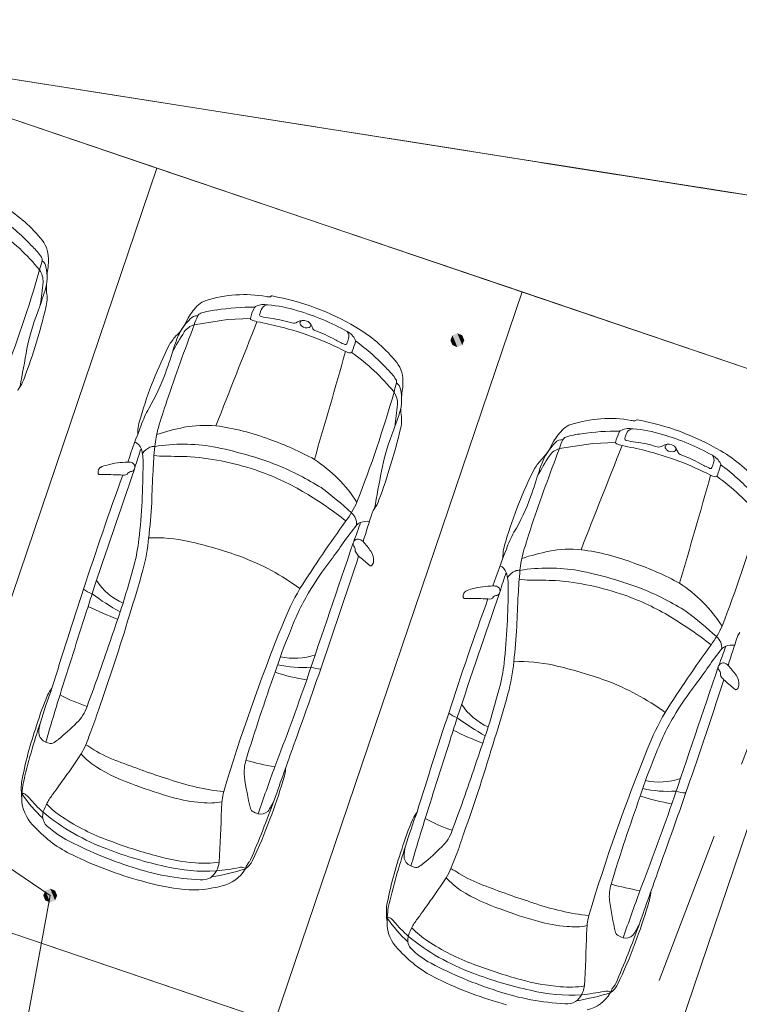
# Model space of a CAD drawing. Header units: metres. Extents: x 6541766 to 6542290, y 5894743 to 5895338.
# Tile 71 of 78: x 6541972.91 to 6541977.58, y 5895272.74 to 5895279.13. Entities that reach past the tile are written whole.
import ezdxf

# ---------------------------------------------------------------- set-up
doc = ezdxf.new("R2010")
doc.units = ezdxf.units.M
for name, pattern in [('0.5_0.5', [1, 0.5, -0.5]), ('1.0_0.5', [1.5, 1, -0.5]), ('1.5_0.5', [2, 1.5, -0.5]), ('DASHED', [0.75, 0.5, -0.25]), ('egkk-500', [2, 1.5, -0.5]), ('egug-500', [1, 0.5, -0.5])]:
    doc.linetypes.add(name, pattern=pattern)
for name, color, linetype in [('217-kontur klasyfikacyjny', 7, 'Continuous'), ('218-kontur użytku gruntowego', 7, 'Continuous'), ('219-działka ewidencyjna', 7, 'Continuous'), ('jezdnia', 7, 'Continuous'), ('zadrzewienie  zakrzewienie', 7, 'Continuous')]:
    doc.layers.add(name, color=color, linetype=linetype)
for name, color, linetype, lineweight in [('A-OZNACZENIA', 7, 'Continuous', 15), ('A-PZT', 4, 'Continuous', 9), ('IE - podklad', 8, 'Continuous', 9)]:
    doc.layers.add(name, color=color, linetype=linetype, lineweight=lineweight)

# ---------------------------------------------------------------- blocks, each defined once
blk = doc.blocks.new('blok - podklad szary rfqfqw')
at = {"color": 8, "linetype": 'ByBlock', "lineweight": 9}
for p, q in [((6541974.2605, 5895277.1836), (6541974.4084, 5895277.1909)), ((6541974.0444, 5895277.1505), (6541974.2605, 5895277.1836)), ((6541976.4119, 5895276.3475), (6541976.628, 5895276.3806)), ((6541976.628, 5895276.3806), (6541976.7759, 5895276.388))]:
    blk.add_line(p, q, dxfattribs=at)
for centre, radius, start, end in [((6541972.3084, 5895277.0987), 0.9599, 39.74002, 59.71982), ((6541971.957, 5895276.6985), 1.4123, 42.60731, 53.77502), ((6541971.9776, 5895276.6434), 1.369, 39.03669, 54.86273), ((6541972.8988, 5895277.5773), 0.2001, 0.47638, 42.42489), ((6541972.795, 5895277.4266), 0.3042, 31.97924, 48.52548), ((6541973.0312, 5895277.5722), 0.0269, 345.46128, 35.41116), ((6541972.7095, 5895277.5724), 0.3895, 352.90606, 0.96626), ((6541968.6468, 5895278.7308), 4.5618, 344.41941, 345.19858), ((6541973.026, 5895277.5184), 0.0565, 6.56544, 56.41618), ((6541972.814, 5895277.4576), 0.2764, 342.17561, 14.09079), ((6541973.5711, 5895277.4423), 0.4822, 170.21349, 176.31256), ((6541965.0468, 5895279.801), 8.3171, 338.78882, 343.97899), ((6541972.9339, 5895277.4324), 0.1297, 356.9947, 34.35047), ((6541969.1796, 5895277.8234), 3.9041, 352.00469, 354.15219), ((6541973.3508, 5895277.3877), 0.2652, 174.43295, 186.0042), ((6541969.6466, 5895278.4838), 3.6058, 339.62234, 342.05725), ((6541972.8589, 5895277.3238), 0.2309, 344.25993, 9.01435), ((6541974.3675, 5895276.5397), 0.806, 79.80576, 107.93425), ((6541974.5434, 5895277.5159), 0.1859, 259.70499, 266.69007), ((6541974.5314, 5895277.3447), 0.0144, 274.97663, 317.74613), ((6541974.5476, 5895277.3288), 0.00831, 80.0944, 131.64394), ((6541974.2553, 5895275.7179), 1.6455, 59.48385, 79.71641), ((6541969.3996, 5895278.1337), 3.7836, 339.46407, 346.66659), ((6541974.3655, 5895276.9827), 0.4182, 134.78774, 149.36891), ((6541974.1542, 5895277.1873), 0.1242, 106.31028, 132.08343), ((6541974.4239, 5895275.7237), 1.5405, 89.50703, 98.84838), ((6541974.6664, 5895277.1363), 0.2638, 152.90406, 168.03996), ((6541974.4617, 5895277.2409), 0.0338, 117.74854, 152.77186), ((6541974.4958, 5895277.1576), 0.1238, 77.97471, 113.74442), ((6541974.5793, 5895277.1975), 0.1125, 147.91706, 171.27031), ((6541974.5209, 5895277.2361), 0.0425, 88.99579, 150.18463), ((6541974.4561, 5895276.4325), 0.8487, 72.41689, 85.57581), ((6541974.3631, 5895276.7174), 1.4306, 159.07834, 168.8723), ((6541972.8243, 5895277.7954), 1.3248, 330.11566, 333.08915), ((6541974.059, 5895277.1555), 0.0527, 81.86003, 140.53449), ((6541974.363, 5895277.06), 0.3313, 153.52485, 164.14839), ((6541974.0991, 5895277.1899), 0.0372, 110.4707, 151.41505), ((6541974.2214, 5895276.8323), 0.4151, 94.75597, 109.01206), ((6541974.4171, 5895277.1898), 0.0088, 172.76704, 254.01963), ((6541974.4788, 5895277.2135), 0.0108, 174.49739, 263.72439), ((6541974.6744, 5895278.1793), 0.9961, 258.60685, 262.08905), ((6541974.4525, 5895276.4733), 0.7243, 71.89777, 83.27164), ((6541974.2835, 5895275.7562), 1.546, 60.87977, 73.89084), ((6541986.7255, 5895272.2977), 13.578, 159.05907, 161.27545), ((6541973.6831, 5895277.3277), 0.348, 315.73634, 326.42545), ((6541974.2965, 5895276.9081), 0.3954, 134.71677, 152.01673), ((6541974.0765, 5895277.0368), 0.1182, 105.76462, 145.2232), ((6542312.8434, 5895143.1869), 363.952, 158.399375, 158.513649), ((6541974.5634, 5895277.6016), 0.4458, 250.52175, 255.38123), ((6541972.9455, 5895269.9182), 7.4067, 77.08414, 78.27314), ((6541974.1222, 5895275.2304), 1.9662, 62.67295, 75.9051), ((6541974.6887, 5895277.2038), 0.0435, 255.04165, 305.55766), ((6541974.7488, 5895277.1157), 0.0632, 67.53453, 123.40724), ((6541974.7492, 5895277.1591), 0.02, 100.28788, 174.01906), ((6541974.7607, 5895277.1664), 0.0319, 189.56076, 232.01898), ((6541974.7729, 5895277.1816), 0.0514, 231.6454, 287.77938), ((6541974.7591, 5895277.1281), 0.048, 27.52786, 73.16338), ((6541974.7836, 5895277.1483), 0.0164, 287.7624, 27.75354), ((6541974.651, 5895277.0669), 0.1722, 21.69566, 28.97128), ((6541974.8397, 5895277.1402), 0.0303, 198.60575, 245.04043), ((6541974.6068, 5895276.3066), 0.9599, 39.74002, 59.71982), ((6541974.232, 5895276.8037), 0.411, 136.8307, 147.97407), ((6541975.4213, 5895276.1764), 1.7146, 147.24121, 152.34762), ((6541974.7059, 5895276.7446), 0.8349, 155.2904, 161.44166), ((6541974.5114, 5895276.2446), 0.9237, 61.24927, 70.02834), ((6541974.9806, 5895277.001), 0.1194, 25.86571, 62.39629), ((6541974.9997, 5895277.0763), 0.0473, 340.92986, 40.16325), ((6541976.2397, 5895275.8161), 2.6466, 152.90426, 163.87467), ((6541969.4052, 5895278.3866), 4.7145, 340.81001, 343.02646), ((6541975.3187, 5895277.7013), 0.7418, 240.70025, 246.2738), ((6541975.0239, 5895277.0311), 0.00955, 247.91697, 337.56255), ((6541974.8663, 5895277.1049), 0.1835, 335.03809, 346.1035), ((6541980.6943, 5895275.1344), 5.9201, 161.21938, 161.84487), ((6541975.0739, 5895277.0451), 0.0162, 342.94905, 29.60093), ((6541974.2555, 5895275.9064), 1.4123, 42.60731, 53.77502), ((6541988.974, 5895273.9691), 16.2977, 169.30565, 170.17468), ((6541917.1581, 5895293.2895), 60.1219, 343.56261, 344.257182), ((6541975.0632, 5895277.0488), 0.0812, 241.7979, 263.99463), ((6541975.0558, 5895276.9814), 0.0134, 265.40197, 349.93896), ((6541974.276, 5895275.8513), 1.369, 39.03669, 54.86273), ((6541975.1972, 5895276.7852), 0.2001, 0.47638, 42.42489), ((6541972.4847, 5895277.346), 1.4644, 329.7245, 339.65808), ((6541975.0935, 5895276.6345), 0.3042, 31.97924, 48.52548), ((6541972.9915, 5895276.6859), 0.0996, 139.79773, 157.51278), ((6541972.7411, 5895276.87), 0.2115, 325.49266, 342.48357), ((6541970.9452, 5895277.9387), 4.5618, 344.41941, 345.19858), ((6541975.3296, 5895276.7801), 0.0269, 345.46128, 35.41116), ((6541975.3244, 5895276.7263), 0.0565, 6.56544, 56.41618), ((6541975.0079, 5895276.7803), 0.3895, 352.90606, 0.96626), ((6541967.3453, 5895279.0089), 8.3171, 338.78882, 343.97899), ((6541975.2323, 5895276.6403), 0.1297, 356.9947, 34.35047), ((6541975.1125, 5895276.6655), 0.2764, 342.17561, 14.09079), ((6541975.8695, 5895276.6502), 0.4822, 170.21349, 176.31256), ((6541979.1739, 5895274.8804), 5.597, 161.4995, 163.40944), ((6541971.4781, 5895277.0313), 3.9041, 352.00469, 354.15219), ((6541975.6493, 5895276.5956), 0.2652, 174.43295, 186.0042), ((6541974.329, 5895276.2803), 0.6657, 150.54411, 160.86388), ((6541971.9451, 5895277.6917), 3.6058, 339.62234, 342.05725), ((6541975.1574, 5895276.5317), 0.2309, 344.25993, 9.01435), ((6541979.2874, 5895274.3198), 5.9971, 158.6971, 161.12013), ((6541973.9675, 5895276.4475), 0.2895, 159.01072, 181.23986), ((6541974.1151, 5895275.7553), 0.743, 84.65373, 100.58975), ((6541973.9836, 5895274.9764), 1.5319, 68.97699, 82.47028), ((6541976.5217, 5895276.3843), 0.1242, 106.31028, 132.08343), ((6541976.735, 5895275.7367), 0.806, 79.80576, 107.93425), ((6541976.9109, 5895276.7129), 0.1859, 259.70499, 266.69007), ((6541976.8989, 5895276.5417), 0.0144, 274.97663, 317.74613), ((6541976.9151, 5895276.5258), 0.00831, 80.0944, 131.64394), ((6541976.6228, 5895274.9149), 1.6455, 59.48385, 79.71641), ((6541974.5101, 5895276.2908), 0.7249, 164.98927, 174.42739), ((6541974.3299, 5895274.8007), 1.7212, 101.77918, 107.9165), ((6541971.698, 5895277.3416), 3.7836, 339.46407, 346.66659), ((6541976.6615, 5895275.9253), 1.4306, 159.07834, 168.8723), ((6541976.7331, 5895276.1797), 0.4182, 134.78774, 149.36891), ((6541976.5889, 5895276.0293), 0.4151, 94.75597, 109.01206), ((6541976.7915, 5895274.9208), 1.5405, 89.50703, 98.84838), ((6541977.034, 5895276.3333), 0.2638, 152.90406, 168.03996), ((6541976.8293, 5895276.438), 0.0338, 117.74854, 152.77186), ((6541976.8633, 5895276.3546), 0.1238, 77.97471, 113.74442), ((6541976.9468, 5895276.3945), 0.1125, 147.91706, 171.27031), ((6541976.8884, 5895276.4331), 0.0425, 88.99579, 150.18463), ((6541976.8237, 5895275.6295), 0.8487, 72.41689, 85.57581), ((6541976.6511, 5895274.9533), 1.546, 60.87977, 73.89084), ((6541973.6167, 5895276.3106), 0.0912, 24.16037, 62.10183), ((6541973.7826, 5895276.2897), 0.0718, 85.22645, 111.48359), ((6541976.2477, 5895276.1026), 2.4727, 173.99788, 177.68385), ((6541973.9726, 5895275.2318), 1.1442, 80.26424, 99.25275), ((6541973.9676, 5895274.7509), 1.7494, 60.73325, 71.13871), ((6541976.6641, 5895276.1051), 0.3954, 134.71677, 152.01673), ((6541975.1919, 5895276.9924), 1.3248, 330.11566, 333.08915), ((6541976.4266, 5895276.3526), 0.0527, 81.86003, 140.53449), ((6541976.7306, 5895276.257), 0.3313, 153.52485, 164.14839), ((6541976.4667, 5895276.3869), 0.0372, 110.4707, 151.41505), ((6542315.211, 5895142.3839), 363.952, 158.399375, 158.513649), ((6541976.7847, 5895276.3869), 0.0088, 172.76704, 254.01963), ((6541976.9309, 5895276.7987), 0.4458, 250.52175, 255.38123), ((6541975.313, 5895269.1153), 7.4067, 77.08414, 78.27314), ((6541976.8464, 5895276.4106), 0.0108, 174.49739, 263.72439), ((6541977.042, 5895277.3763), 0.9961, 258.60685, 262.08905), ((6541976.82, 5895275.6703), 0.7243, 71.89777, 83.27164), ((6541977.0563, 5895276.4009), 0.0435, 255.04165, 305.55766), ((6541977.1164, 5895276.3127), 0.0632, 67.53453, 123.40724), ((6541977.1167, 5895276.3561), 0.02, 100.28788, 174.01906), ((6541977.1266, 5895276.3252), 0.048, 27.52786, 73.16338), ((6541975.3603, 5895275.7375), 1.769, 159.8141, 164.03209), ((6541973.4127, 5895276.2632), 0.2995, 357.74661, 16.42663), ((6541973.809, 5895276.2445), 0.1237, 115.18512, 145.04421), ((6541973.8494, 5895276.6919), 0.394, 260.33764, 270.44027), ((6541973.6883, 5895261.5069), 14.7919, 88.71758, 89.36434), ((6541973.6976, 5895273.9429), 2.4617, 68.8879, 79.02974), ((6541989.093, 5895271.4947), 13.578, 159.05907, 161.27545), ((6541977.7888, 5895275.3734), 1.7146, 147.24121, 152.34762), ((6541976.0506, 5895276.5248), 0.348, 315.73634, 326.42545), ((6541976.444, 5895276.2338), 0.1182, 105.76462, 145.2232), ((6541976.4897, 5895274.4275), 1.9662, 62.67295, 75.9051), ((6541977.1283, 5895276.3635), 0.0319, 189.56076, 232.01898), ((6541977.1405, 5895276.3786), 0.0514, 231.6454, 287.77938), ((6541977.1512, 5895276.3453), 0.0164, 287.7624, 27.75354), ((6541977.0185, 5895276.2639), 0.1722, 21.69566, 28.97128), ((6541977.2072, 5895276.3373), 0.0303, 198.60575, 245.04043), ((6541976.879, 5895275.4416), 0.9237, 61.24927, 70.02834), ((6541977.3481, 5895276.1981), 0.1194, 25.86571, 62.39629), ((6541977.3672, 5895276.2733), 0.0473, 340.92986, 40.16325), ((6541976.9744, 5895275.5036), 0.9599, 39.74002, 59.71982), ((6541973.4973, 5895276.1202), 0.1219, 98.83084, 119.81536), ((6541973.5921, 5895275.8459), 0.4108, 96.32248, 106.04398), ((6541973.6353, 5895275.664), 0.5968, 92.14374, 98.52193), ((6541973.6159, 5895276.1894), 0.0711, 67.48119, 92.3639), ((6541973.6286, 5895276.2275), 0.0312, 334.53233, 62.10086), ((6541969.3341, 5895276.2408), 4.3778, 353.69075, 0.14003), ((6541973.8732, 5895274.5058), 1.7952, 70.66658, 85.33197), ((6541973.9013, 5895274.561), 1.812, 57.80073, 67.85565), ((6541974.3169, 5895275.497), 0.9297, 32.7369, 57.03369), ((6541976.5996, 5895276.0007), 0.411, 136.8307, 147.97407), ((6541977.0734, 5895275.9416), 0.8349, 155.2904, 161.44166), ((6541977.6863, 5895276.8984), 0.7418, 240.70025, 246.2738), ((6541977.2339, 5895276.3019), 0.1835, 335.03809, 346.1035), ((6541983.0618, 5895274.3314), 5.9201, 161.21938, 161.84487), ((6541977.4414, 5895276.2421), 0.0162, 342.94905, 29.60093), ((6541976.623, 5895275.1034), 1.4123, 42.60731, 53.77502), ((6541996.2261, 5895267.9764), 24.0839, 160.09607, 161.95802), ((6542027.3455, 5895257.4656), 56.8682, 160.75051, 161.61062), ((6541973.4627, 5895276.1937), 0.0425, 162.46603, 191.70985), ((6541973.4269, 5895276.1853), 0.00586, 181.65504, 275.78891), ((6541973.4596, 5895276.1938), 0.0396, 125.4297, 161.152), ((6541973.4676, 5895277.5219), 1.3431, 268.28748, 269.56141), ((6541973.4755, 5895274.5188), 1.6602, 86.36172, 90.62718), ((6541973.5899, 5895276.2047), 0.0304, 252.66881, 330.23322), ((6541973.6372, 5895276.17), 0.0286, 89.60133, 136.7781), ((6541973.6313, 5895276.226), 0.0281, 282.55525, 334.82722), ((6541979.2779, 5895275.8621), 5.5114, 176.45828, 178.60783), ((6541973.922, 5895274.6616), 1.6322, 58.92177, 70.47071), ((6541991.2724, 5895273.177), 16.2977, 169.30565, 170.17468), ((6541978.6073, 5895275.0132), 2.6466, 152.90426, 163.87467), ((6541971.7728, 5895277.5836), 4.7145, 340.81001, 343.02646), ((6541919.5256, 5895292.4866), 60.1219, 343.56261, 344.257182), ((6541977.3914, 5895276.2281), 0.00955, 247.91697, 337.56255), ((6541977.4307, 5895276.2459), 0.0812, 241.7979, 263.99463), ((6541977.4233, 5895276.1784), 0.0134, 265.40197, 349.93896), ((6541976.6436, 5895275.0483), 1.369, 39.03669, 54.86273), ((6541973.5571, 5895274.0242), 2.3664, 51.58307, 59.32106), ((6541973.3628, 5895274.0873), 2.5081, 47.32532, 53.15329), ((6541969.4458, 5895276.2563), 4.3302, 353.53814, 356.5543), ((6541974.4838, 5895276.2799), 0.6759, 323.54987, 335.50896), ((6541975.0396, 5895276.0779), 0.2115, 325.49266, 342.48357), ((6541974.8522, 5895276.543), 1.4644, 329.7245, 339.65808), ((6541975.0072, 5895275.8611), 0.0895, 352.91514, 51.54512), ((6541467.1607, 5895436.796), 532.8968, 342.409089, 342.430217), ((6541975.2899, 5895275.8938), 0.0996, 139.79773, 157.51278), ((6541982.352, 5895270.5765), 9.042, 144.1012, 147.46043), ((6541971.6571, 5895277.0511), 3.6618, 339.10083, 341.15823), ((6541975.1379, 5895275.8182), 0.0526, 106.73159, 142.69057), ((6541975.1623, 5895275.775), 0.1015, 80.0491, 112.93363), ((6541981.5415, 5895274.0775), 5.597, 161.4995, 163.40944), ((6541969.7128, 5895278.206), 8.3171, 338.78882, 343.97899), ((6541976.1717, 5895274.9484), 1.4036, 140.02793, 145.81578), ((6541976.6965, 5895275.4774), 0.6657, 150.54411, 160.86388), ((6541972.4266, 5895275.909), 1.2676, 345.60675, 353.23592), ((6541972.5373, 5895275.8797), 1.2162, 344.75879, 354.7737), ((6541973.7866, 5895274.7229), 1.0467, 77.79352, 92.08466), ((6541973.3167, 5895272.7607), 3.0642, 70.3839, 76.96378), ((6542240.5619, 5895185.2302), 280.4904, 161.175516, 161.367053), ((6541972.48, 5895277.4742), 3.0695, 322.92181, 325.53035), ((6541975.102, 5895275.7304), 0.028, 120.7743, 215.92265), ((6541975.1054, 5895275.7352), 0.0261, 81.76075, 132.74621), ((6541975.0971, 5895275.7053), 0.0571, 43.53701, 77.81505), ((6541974.5628, 5895275.2262), 0.7747, 36.01422, 42.00305), ((6541976.335, 5895275.6446), 0.2895, 159.01072, 181.23986), ((6541974.9996, 5895275.6552), 0.099, 28.94297, 36.4132), ((6541975.0658, 5895275.6941), 0.0223, 349.21668, 23.71812), ((6541975.1102, 5895275.687), 0.0227, 172.60312, 211.86016), ((6541974.5255, 5895275.2134), 0.73, 36.80701, 39.23099), ((6541975.1159, 5895275.6272), 0.0916, 352.26065, 36.54557), ((6541981.655, 5895273.5169), 5.9971, 158.6971, 161.12013), ((6541976.8776, 5895275.4878), 0.7249, 164.98927, 174.42739), ((6541976.6974, 5895273.9977), 1.7212, 101.77918, 107.9165), ((6541976.4826, 5895274.9524), 0.743, 84.65373, 100.58975), ((6541976.3511, 5895274.1734), 1.5319, 68.97699, 82.47028), ((6541973.7958, 5895274.1678), 1.5781, 53.72549, 69.61769), ((6541935.5318, 5895288.5558), 41.629, 340.15378, 341.94072), ((6541976.6281, 5895274.3134), 2.1457, 142.36457, 149.18911), ((6541973.8272, 5895274.0848), 2.0243, 48.22482, 50.67506), ((6541975.1686, 5895275.6176), 0.0381, 308.88812, 355.85933), ((6541976.3351, 5895273.9479), 1.7494, 60.73325, 71.13871), ((6541961.3753, 5895279.0104), 12.7457, 343.29118, 344.45156), ((6541966.7544, 5895277.4727), 7.2146, 342.2099, 344.62581), ((6541975.2074, 5895275.6297), 0.0473, 228.03488, 242.63096), ((6541975.1889, 5895275.5928), 0.00607, 238.26215, 307.2572), ((6541975.9843, 5895275.5076), 0.0912, 24.16037, 62.10183), ((6541977.7278, 5895274.9345), 1.769, 159.8141, 164.03209), ((6541975.7802, 5895275.4603), 0.2995, 357.74661, 16.42663), ((6541976.1766, 5895275.4415), 0.1237, 115.18512, 145.04421), ((6541976.1502, 5895275.4867), 0.0718, 85.22645, 111.48359), ((6541978.6153, 5895275.2997), 2.4727, 173.99788, 177.68385), ((6541976.3401, 5895274.4289), 1.1442, 80.26424, 99.25275), ((6541976.0652, 5895273.1399), 2.4617, 68.8879, 79.02974), ((6541973.7429, 5895275.7093), 0.3971, 213.07923, 246.21949), ((6541976.2169, 5895275.889), 0.394, 260.33764, 270.44027), ((6541976.0558, 5895260.704), 14.7919, 88.71758, 89.36434), ((6541976.2408, 5895273.7029), 1.7952, 70.66658, 85.33197), ((6541976.6845, 5895274.694), 0.9297, 32.7369, 57.03369), ((6542004.4798, 5895265.1325), 32.8129, 161.69992, 162.87689), ((6541973.4544, 5895275.6078), 0.2146, 233.3895, 250.08808), ((6541968.7652, 5895276.8007), 4.8222, 341.69416, 343.18903), ((6541974.3836, 5895276.7645), 1.6882, 233.57867, 240.93852), ((6541976.2408, 5895274.5641), 1.7468, 149.90273, 158.67823), ((6541976.0876, 5895274.6406), 1.5138, 149.34823, 160.37246), ((6542029.7131, 5895256.6627), 56.8682, 160.75051, 161.61062), ((6541975.8302, 5895275.3908), 0.0425, 162.46603, 191.70985), ((6541975.8272, 5895275.3908), 0.0396, 125.4297, 161.152), ((6541975.8648, 5895275.3173), 0.1219, 98.83084, 119.81536), ((6541975.9597, 5895275.0429), 0.4108, 96.32248, 106.04398), ((6541976.0028, 5895274.8611), 0.5968, 92.14374, 98.52193), ((6541975.9835, 5895275.3864), 0.0711, 67.48119, 92.3639), ((6541975.9988, 5895275.4231), 0.0281, 282.55525, 334.82722), ((6541975.9961, 5895275.4245), 0.0312, 334.53233, 62.10086), ((6541971.7017, 5895275.4378), 4.3778, 353.69075, 0.14003), ((6541976.2689, 5895273.7581), 1.812, 57.80073, 67.85565), ((6541985.7952, 5895271.2098), 12.8938, 161.28986, 161.55739), ((6541998.5936, 5895267.1735), 24.0839, 160.09607, 161.95802), ((6541975.7944, 5895275.3823), 0.00586, 181.65504, 275.78891), ((6541975.8352, 5895276.719), 1.3431, 268.28748, 269.56141), ((6541975.8431, 5895273.7158), 1.6602, 86.36172, 90.62718), ((6541975.9575, 5895275.4017), 0.0304, 252.66881, 330.23322), ((6541976.0047, 5895275.367), 0.0286, 89.60133, 136.7781), ((6541981.6455, 5895275.0591), 5.5114, 176.45828, 178.60783), ((6541976.2895, 5895273.8586), 1.6322, 58.92177, 70.47071), ((6542050.6002, 5895250.509), 81.1328, 162.218438, 162.614439), ((6541974.4017, 5895277.4525), 2.371, 243.8286, 248.87872), ((6541952.6206, 5895282.3664), 22.1066, 340.87803, 341.3275), ((6541975.7304, 5895273.2843), 2.5081, 47.32532, 53.15329), ((6541961.8285, 5895278.7793), 12.3068, 340.40152, 343.42465), ((6541975.9246, 5895273.2213), 2.3664, 51.58307, 59.32106), ((6541986.1369, 5895270.5412), 12.4292, 157.99016, 163.24734), ((6541977.1568, 5895274.0778), 2.7154, 156.7614, 162.42115), ((6541971.8134, 5895275.4533), 4.3302, 353.53814, 356.5543), ((6541976.8514, 5895275.477), 0.6759, 323.54987, 335.50896), ((6541977.6574, 5895275.0909), 0.0996, 139.79773, 157.51278), ((6541961.4778, 5895279.1169), 12.6747, 339.48969, 341.64097), ((6541977.3747, 5895275.0581), 0.0895, 352.91514, 51.54512), ((6541469.5282, 5895435.993), 532.8968, 342.409089, 342.430217), ((6541984.7196, 5895269.7736), 9.042, 144.1012, 147.46043), ((6541978.5392, 5895274.1454), 1.4036, 140.02793, 145.81578), ((6541974.0247, 5895276.2482), 3.6618, 339.10083, 341.15823), ((6541977.5054, 5895275.0153), 0.0526, 106.73159, 142.69057), ((6541977.5298, 5895274.9721), 0.1015, 80.0491, 112.93363), ((6541974.6907, 5895275.4123), 0.4241, 257.92761, 288.97543), ((6541974.7942, 5895275.106), 1.2676, 345.60675, 353.23592), ((6541974.9049, 5895275.0768), 1.2162, 344.75879, 354.7737), ((6541976.1541, 5895273.92), 1.0467, 77.79352, 92.08466), ((6541977.4729, 5895274.9323), 0.0261, 81.76075, 132.74621), ((6541977.4646, 5895274.9023), 0.0571, 43.53701, 77.81505), ((6541986.8877, 5895270.4997), 13.081, 160.35273, 162.99089), ((6541974.9767, 5895276.1326), 1.3006, 251.69471, 261.01063), ((6541974.7472, 5895275.6663), 0.7379, 257.23607, 274.20087), ((6541974.8755, 5895275.138), 0.2206, 250.34154, 266.88431), ((6541975.6842, 5895271.9578), 3.0642, 70.3839, 76.96378), ((6542242.9295, 5895184.4272), 280.4904, 161.175516, 161.367053), ((6541974.8476, 5895276.6713), 3.0695, 322.92181, 325.53035), ((6541977.4695, 5895274.9274), 0.028, 120.7743, 215.92265), ((6541977.3672, 5895274.8522), 0.099, 28.94297, 36.4132), ((6541977.4334, 5895274.8912), 0.0223, 349.21668, 23.71812), ((6541976.9303, 5895274.4232), 0.7747, 36.01422, 42.00305), ((6541955.5758, 5895281.585), 20.3455, 338.96917, 340.66273), ((6541976.1633, 5895273.3649), 1.5781, 53.72549, 69.61769), ((6541937.8993, 5895287.7528), 41.629, 340.15378, 341.94072), ((6541977.4778, 5895274.8841), 0.0227, 172.60312, 211.86016), ((6541976.893, 5895274.4104), 0.73, 36.80701, 39.23099), ((6541976.1947, 5895273.2818), 2.0243, 48.22482, 50.67506), ((6541977.4834, 5895274.8242), 0.0916, 352.26065, 36.54557), ((6541976.4325, 5895273.5492), 3.5372, 159.40416, 163.18471), ((6541973.2805, 5895274.6633), 0.2056, 140.72566, 155.52932), ((6541963.7428, 5895278.2074), 12.7457, 343.29118, 344.45156), ((6541978.9956, 5895273.5104), 2.1457, 142.36457, 149.18911), ((6541977.575, 5895274.8267), 0.0473, 228.03488, 242.63096), ((6541977.5564, 5895274.7898), 0.00607, 238.26215, 307.2572), ((6541977.5362, 5895274.8147), 0.0381, 308.88812, 355.85933), ((6541974.7628, 5895274.026), 1.819, 156.59844, 163.18375), ((6541984.9045, 5895271.0609), 12.2974, 162.53554, 164.02741), ((6541973.7038, 5895275.7392), 1.1208, 241.78816, 251.54953), ((6541969.1219, 5895276.6698), 7.2146, 342.2099, 344.62581), ((6541973.1195, 5895274.7473), 0.2404, 312.31685, 342.75889), ((6541971.5121, 5895275.2466), 2.0009, 338.51471, 342.69068), ((6541976.1104, 5895274.9063), 0.3971, 213.07923, 246.21949), ((6542006.8473, 5895264.3295), 32.8129, 161.69992, 162.87689), ((6541975.822, 5895274.8049), 0.2146, 233.3895, 250.08808), ((6541971.1327, 5895275.9977), 4.8222, 341.69416, 343.18903), ((6541976.7512, 5895275.9615), 1.6882, 233.57867, 240.93852), ((6541978.6083, 5895273.7611), 1.7468, 149.90273, 158.67823), ((6541978.4551, 5895273.8377), 1.5138, 149.34823, 160.37246), ((6541975.4769, 5895273.7067), 2.5968, 160.99762, 169.45622), ((6541977.1925, 5895273.1885), 4.3708, 161.5402, 166.94486), ((6541973.2789, 5895274.5041), 0.2422, 163.60919, 180.3183), ((6541972.2639, 5895275.568), 1.4255, 309.01889, 315.53656), ((6541980.8488, 5895271.5942), 8.0247, 158.6654, 159.32583), ((6541976.7692, 5895276.6495), 2.371, 243.8286, 248.87872), ((6541988.1628, 5895270.4068), 12.8938, 161.28986, 161.55739), ((6541973.1046, 5895274.5092), 0.0683, 185.44512, 250.49876), ((6541972.9855, 5895274.6792), 0.2807, 300.48833, 308.80234), ((6542052.9678, 5895249.7061), 81.1328, 162.218438, 162.614439), ((6541964.1961, 5895277.9763), 12.3068, 340.40152, 343.42465), ((6541954.9882, 5895281.5635), 22.1066, 340.87803, 341.3275), ((6541973.13, 5895274.5439), 0.1101, 244.05228, 259.55671), ((6541973.1167, 5895274.4602), 0.0255, 254.88899, 296.04428), ((6541972.8077, 5895274.6644), 0.5834, 329.48768, 336.03007), ((6541973.0656, 5895273.9158), 0.5809, 55.69008, 61.72417), ((6541973.811, 5895275.0688), 0.7924, 238.16566, 250.65411), ((6539970.243, 5895986.5594), 2127.1906, 340.4308561, 340.4409631), ((6541988.5044, 5895269.7382), 12.4292, 157.99016, 163.24734), ((6541970.6983, 5895276.0555), 3.1096, 323.71621, 327.13784), ((6541973.7152, 5895274.7378), 0.5482, 222.39836, 235.5549), ((6541975.5533, 5895279.4437), 5.5008, 248.62684, 252.27423), ((6541974.6559, 5895274.2473), 0.288, 164.11737, 185.31096), ((6541975.2038, 5895277.5211), 3.2998, 255.52231, 258.85558), ((6541963.8454, 5895278.314), 12.6747, 339.48969, 341.64097), ((6541979.5244, 5895273.2748), 2.7154, 156.7614, 162.42115), ((6541974.0775, 5895275.3857), 1.2892, 238.5622, 251.40132), ((6542015.7556, 5895259.3854), 43.8011, 160.11503, 160.53709), ((6541974.2611, 5895274.3139), 0.3781, 341.25642, 354.8754), ((6541906.1532, 5895322.0288), 82.3533, 324.417187, 324.507963), ((6541974.4285, 5895275.785), 1.6739, 250.81743, 257.17548), ((6541976.5581, 5895274.5271), 2.2104, 187.96816, 193.41876), ((6541971.5781, 5895275.0908), 3.1709, 338.82422, 343.54175), ((6541977.0582, 5895274.6094), 0.4241, 257.92761, 288.97543), ((6541973.3508, 5895274.1446), 0.4286, 174.99882, 188.14176), ((6541973.6364, 5895274.0682), 0.71, 171.28598, 181.26541), ((6541974.5945, 5895276.5983), 2.6054, 249.13107, 254.62742), ((6541974.347, 5895275.3719), 1.2531, 256.61755, 264.88237), ((6541977.1147, 5895274.8633), 0.7379, 257.23607, 274.20087), ((6541977.243, 5895274.3351), 0.2206, 250.34154, 266.88431), ((6541973.7321, 5895274.668), 0.9808, 214.88439, 226.91669), ((6541972.9283, 5895274.0782), 0.0345, 54.08916, 90.88664), ((6541972.8421, 5895273.9655), 0.1764, 41.95967, 52.85972), ((6541973.6307, 5895274.6295), 0.8546, 219.71395, 228.47647), ((6541973.4451, 5895273.8558), 0.405, 141.28713, 151.35243), ((6541974.1485, 5895274.9192), 0.8683, 253.62937, 266.28651), ((6541974.795, 5895273.9934), 0.5748, 166.89201, 178.30963), ((6541967.8173, 5895276.5124), 7.1742, 336.76276, 340.09024), ((6541974.2109, 5895274.2214), 0.3833, 323.85951, 336.61844), ((6541989.2552, 5895269.6967), 13.081, 160.35273, 162.99089), ((6541977.3442, 5895275.3297), 1.3006, 251.69471, 261.01063), ((6541973.1892, 5895274.0893), 0.2652, 187.97992, 228.276), ((6541973.5647, 5895273.8102), 0.5321, 153.21394, 159.82451), ((6541973.4874, 5895274.4217), 0.5507, 223.32182, 237.3813), ((6541974.142, 5895274.4591), 0.4094, 263.03131, 281.53638), ((6541964.7906, 5895274.2366), 9.4326, 356.53533, 358.62562), ((6541974.4422, 5895274.0256), 0.036, 198.59644, 232.41767), ((6541957.9433, 5895280.782), 20.3455, 338.96917, 340.66273), ((6541973.1518, 5895273.9661), 0.0908, 162.31353, 215.98839), ((6541973.9725, 5895275.0918), 1.4283, 230.50448, 249.94855), ((6541973.9565, 5895275.1053), 1.3797, 236.27448, 250.25048), ((6541974.4991, 5895274.1179), 0.1443, 236.84272, 253.1732), ((6541971.7427, 5895274.965), 2.9726, 334.30612, 339.93961), ((6541974.4756, 5895274.0415), 0.0643, 253.55432, 314.1479), ((6541977.1303, 5895273.2231), 1.819, 156.59844, 163.18375), ((6541978.8, 5895272.7462), 3.5372, 159.40416, 163.18471), ((6541987.272, 5895270.2579), 12.2974, 162.53554, 164.02741), ((6541975.648, 5895273.8604), 0.2056, 140.72566, 155.52932), ((6541976.0714, 5895274.9363), 1.1208, 241.78816, 251.54953), ((6541973.588, 5895274.4171), 0.7792, 222.41746, 244.66155), ((6541973.465, 5895274.2967), 0.5449, 224.79591, 242.3873), ((6541975.487, 5895273.9443), 0.2404, 312.31685, 342.75889), ((6541974.4111, 5895276.0716), 2.5562, 242.03466, 252.49078), ((6541973.8796, 5895274.4436), 2.0009, 338.51471, 342.69068), ((6541974.4146, 5895276.1884), 2.6103, 249.08585, 257.65111), ((6541974.6175, 5895276.7565), 3.1578, 249.08563, 254.83706), ((6541977.8444, 5895272.9038), 2.5968, 160.99762, 169.45622), ((6541979.56, 5895272.3855), 4.3708, 161.5402, 166.94486), ((6541975.6464, 5895273.7011), 0.2422, 163.60919, 180.3183), ((6541974.6315, 5895274.765), 1.4255, 309.01889, 315.53656), ((6541974.3614, 5895275.9751), 2.5185, 243.92844, 254.81677), ((6541974.1589, 5895275.0013), 1.3438, 254.13827, 265.40177), ((6541974.3562, 5895273.7055), 0.0583, 316.4487, 336.0835), ((6541975.4722, 5895273.7063), 0.0683, 185.44512, 250.49876), ((6541983.2163, 5895270.7913), 8.0247, 158.6654, 159.32583), ((6541974.1553, 5895275.164), 1.614, 251.45738, 267.37537), ((6541974.1154, 5895274.7116), 1.1039, 256.42582, 273.76489), ((6541974.1109, 5895274.2443), 0.5854, 264.14329, 279.34525), ((6541974.0581, 5895273.6826), 0.1487, 307.80828, 353.82319), ((6541973.8497, 5895275.378), 1.8331, 279.6208, 286.59036), ((6541974.0523, 5895275.0486), 1.4449, 275.38515, 281.34151), ((6541974.1785, 5895273.732), 0.2239, 281.94032, 330.3808), ((6541974.3484, 5895273.5787), 0.0545, 69.8647, 102.61178), ((6541974.352, 5895273.5922), 0.0406, 54.83854, 68.03289), ((6541974.2944, 5895273.739), 0.1416, 303.77659, 333.67631), ((6541974.1441, 5895273.7449), 0.2603, 331.63667, 337.25971), ((6541974.4542, 5895273.612), 0.0772, 136.2281, 155.20743), ((6541975.4976, 5895273.7409), 0.1101, 244.05228, 259.55671), ((6541975.4843, 5895273.6573), 0.0255, 254.88899, 296.04428), ((6541975.3531, 5895273.8762), 0.2807, 300.48833, 308.80234), ((6541975.1753, 5895273.8614), 0.5834, 329.48768, 336.03007), ((6541975.4332, 5895273.1128), 0.5809, 55.69008, 61.72417), ((6539972.6105, 5895985.7564), 2127.1906, 340.4308561, 340.4409631), ((6541974.0937, 5895273.6681), 0.117, 263.96107, 298.31), ((6541973.0658, 5895275.2526), 3.1096, 323.71621, 327.13784), ((6541976.0827, 5895273.9349), 0.5482, 222.39836, 235.5549), ((6541976.1786, 5895274.2659), 0.7924, 238.16566, 250.65411), ((6541974.1425, 5895275.0154), 1.5356, 253.32007, 263.95389), ((6541974.0327, 5895274.1985), 0.712, 265.81705, 285.65297), ((6541977.9208, 5895278.6407), 5.5008, 248.62684, 252.27423), ((6541977.0234, 5895273.4444), 0.288, 164.11737, 185.31096), ((6541977.5713, 5895276.7182), 3.2998, 255.52231, 258.85558), ((6541976.4451, 5895274.5827), 1.2892, 238.5622, 251.40132), ((6542018.1231, 5895258.5824), 43.8011, 160.11503, 160.53709), ((6541976.6286, 5895273.511), 0.3781, 341.25642, 354.8754), ((6541975.7184, 5895273.3416), 0.4286, 174.99882, 188.14176), ((6541976.004, 5895273.2653), 0.71, 171.28598, 181.26541), ((6541908.5208, 5895321.2258), 82.3533, 324.417187, 324.507963), ((6541976.796, 5895274.982), 1.6739, 250.81743, 257.17548), ((6541978.9256, 5895273.7241), 2.2104, 187.96816, 193.41876), ((6541973.9457, 5895274.2878), 3.1709, 338.82422, 343.54175), ((6541976.0996, 5895273.8651), 0.9808, 214.88439, 226.91669), ((6541975.2959, 5895273.2752), 0.0345, 54.08916, 90.88664), ((6541975.2096, 5895273.1625), 0.1764, 41.95967, 52.85972), ((6541975.8127, 5895273.0529), 0.405, 141.28713, 151.35243), ((6541976.962, 5895275.7953), 2.6054, 249.13107, 254.62742), ((6541976.7145, 5895274.5689), 1.2531, 256.61755, 264.88237), ((6541977.1625, 5895273.1905), 0.5748, 166.89201, 178.30963), ((6541975.5567, 5895273.2864), 0.2652, 187.97992, 228.276), ((6541975.9982, 5895273.8265), 0.8546, 219.71395, 228.47647), ((6541975.9323, 5895273.0073), 0.5321, 153.21394, 159.82451), ((6541975.8549, 5895273.6188), 0.5507, 223.32182, 237.3813), ((6541976.5161, 5895274.1163), 0.8683, 253.62937, 266.28651), ((6541976.5095, 5895273.6562), 0.4094, 263.03131, 281.53638), ((6541970.1849, 5895275.7094), 7.1742, 336.76276, 340.09024), ((6541976.5784, 5895273.4184), 0.3833, 323.85951, 336.61844), ((6541975.5193, 5895273.1632), 0.0908, 162.31353, 215.98839), ((6541976.3401, 5895274.2889), 1.4283, 230.50448, 249.94855), ((6541967.1582, 5895273.4337), 9.4326, 356.53533, 358.62562), ((6541976.8097, 5895273.2226), 0.036, 198.59644, 232.41767), ((6541976.8667, 5895273.3149), 0.1443, 236.84272, 253.1732), ((6541976.8431, 5895273.2385), 0.0643, 253.55432, 314.1479), ((6541975.8325, 5895273.4938), 0.5449, 224.79591, 242.3873), ((6541976.324, 5895274.3024), 1.3797, 236.27448, 250.25048), ((6541974.1102, 5895274.162), 2.9726, 334.30612, 339.93961), ((6541975.9555, 5895273.6141), 0.7792, 222.41746, 244.66155), ((6541976.7787, 5895275.2687), 2.5562, 242.03466, 252.49078), ((6541976.9851, 5895275.9536), 3.1578, 249.08563, 254.83706), ((6541976.7821, 5895275.3854), 2.6103, 249.08585, 257.65111), ((6541976.7289, 5895275.1721), 2.5185, 243.92844, 254.81677), ((6541976.5264, 5895274.1984), 1.3438, 254.13827, 265.40177), ((6541976.4784, 5895273.4413), 0.5854, 264.14329, 279.34525), ((6541976.4256, 5895272.8796), 0.1487, 307.80828, 353.82319), ((6541976.6619, 5895272.9361), 0.1416, 303.77659, 333.67631), ((6541976.8217, 5895272.809), 0.0772, 136.2281, 155.20743), ((6541976.7238, 5895272.9025), 0.0583, 316.4487, 336.0835), ((6541976.5229, 5895274.3611), 1.614, 251.45738, 267.37537), ((6541976.483, 5895273.9086), 1.1039, 256.42582, 273.76489), ((6541976.2173, 5895274.5751), 1.8331, 279.6208, 286.59036), ((6541976.4199, 5895274.2457), 1.4449, 275.38515, 281.34151), ((6541976.546, 5895272.929), 0.2239, 281.94032, 330.3808), ((6541976.7159, 5895272.7757), 0.0545, 69.8647, 102.61178), ((6541976.7195, 5895272.7893), 0.0406, 54.83854, 68.03289), ((6541976.5116, 5895272.942), 0.2603, 331.63667, 337.25971), ((6541976.4613, 5895272.8652), 0.117, 263.96107, 298.31)]:
    blk.add_arc(centre, radius, start, end, dxfattribs=at)
at = {"color": 8, "linetype": 'Continuous', "lineweight": 9, "extrusion": (0, 0, -1)}
for points in [[(-6541975.7182, 5895277.0182), (-6541975.7182, 5895277.0818), (-6541975.705, 5895277.05)], [(-6541975.7182, 5895277.0818), (-6541975.75, 5895277.005), (-6541975.75, 5895277.095)], [(-6541975.7182, 5895277.0818), (-6541975.7182, 5895277.0182), (-6541975.75, 5895277.005)], [(-6541975.75, 5895277.095), (-6541975.75, 5895277.005), (-6541975.7818, 5895277.0182)], [(-6541975.75, 5895277.095), (-6541975.7818, 5895277.0182), (-6541975.7818, 5895277.0818)], [(-6541975.7818, 5895277.0818), (-6541975.7818, 5895277.0182), (-6541975.795, 5895277.05)], [(-6541973.0782, 5895273.4818), (-6541973.11, 5895273.405), (-6541973.11, 5895273.495)], [(-6541973.11, 5895273.495), (-6541973.11, 5895273.405), (-6541973.1418, 5895273.4182)], [(-6541973.11, 5895273.495), (-6541973.1418, 5895273.4182), (-6541973.1418, 5895273.4818)], [(-6541973.0782, 5895273.4182), (-6541973.0782, 5895273.4818), (-6541973.065, 5895273.45)], [(-6541973.0782, 5895273.4818), (-6541973.0782, 5895273.4182), (-6541973.11, 5895273.405)], [(-6541973.1418, 5895273.4818), (-6541973.1418, 5895273.4182), (-6541973.155, 5895273.45)]]:
    blk.add_solid(points, dxfattribs=at)
at = {"layer": '217-kontur klasyfikacyjny', "color": 8, "linetype": 'egkk-500', "lineweight": 9}
blk.add_line((6541989.66, 5895276.094), (6541971.36, 5895278.98), dxfattribs=at)
at = {"layer": '218-kontur użytku gruntowego', "color": 8, "linetype": 'egug-500', "lineweight": 9}
for p, q in [((6541989.66, 5895276.094), (6541971.36, 5895278.98)), ((6541971.36, 5895278.98), (6541989.66, 5895276.094))]:
    blk.add_line(p, q, dxfattribs=at)
at = {"layer": '219-działka ewidencyjna', "color": 8, "linetype": '0.5_0.5', "lineweight": 9}
blk.add_line((6541989.66, 5895276.094), (6541971.36, 5895278.98), dxfattribs=at)
at = {"layer": 'A-OZNACZENIA', "color": 8, "linetype": 'DASHED', "lineweight": 9, "ltscale": 5}
blk.add_line((6541971.36, 5895278.98), (6541990.13, 5895276.02), dxfattribs=at)
at = {"layer": 'A-PZT', "color": 8, "lineweight": 9}
for p, q in [((6541973.8023, 5895278.1658), (6541971.4348, 5895278.9688)), ((6541990.13, 5895276.02), (6541971.4364, 5895278.968)), ((6541971.4364, 5895278.968), (6541980.9049, 5895275.7569)), ((6541972.1964, 5895273.4307), (6541973.8023, 5895278.1658)), ((6541973.8023, 5895278.1658), (6541972.1964, 5895273.4307)), ((6541976.1699, 5895277.3628), (6541973.8023, 5895278.1658)), ((6541974.5639, 5895272.6278), (6541976.1699, 5895277.3628)), ((6541976.1699, 5895277.3628), (6541974.5639, 5895272.6278)), ((6541978.5374, 5895276.5599), (6541976.1699, 5895277.3628)), ((6541976.9315, 5895271.8248), (6541978.5374, 5895276.5599)), ((6541978.5374, 5895276.5599), (6541976.9315, 5895271.8248)), ((6541969.7584, 5895274.2576), (6541985.9281, 5895268.7735)), ((6541972.1964, 5895273.4307), (6541974.5639, 5895272.6278))]:
    blk.add_line(p, q, dxfattribs=at)
at = {"layer": 'jezdnia', "color": 8, "linetype": '1.5_0.5', "lineweight": 9}
for p, q in [((6541973.11, 5895273.45), (6541969.44, 5895275.93)), ((6541971.47, 5895264.51), (6541973.11, 5895273.45))]:
    blk.add_line(p, q, dxfattribs=at)
at = {"layer": 'zadrzewienie  zakrzewienie', "color": 8, "linetype": '1.0_0.5', "lineweight": 9}
blk.add_line((6541956.29, 5895218.21), (6541980.66, 5895282.38), dxfattribs=at)

msp = doc.modelspace()

# ---------------------------------------------------------------- block references
at = {"layer": 'IE - podklad'}
msp.add_blockref('blok - podklad szary rfqfqw', (0, 0), dxfattribs=at)

doc.saveas('drawing.dxf')
